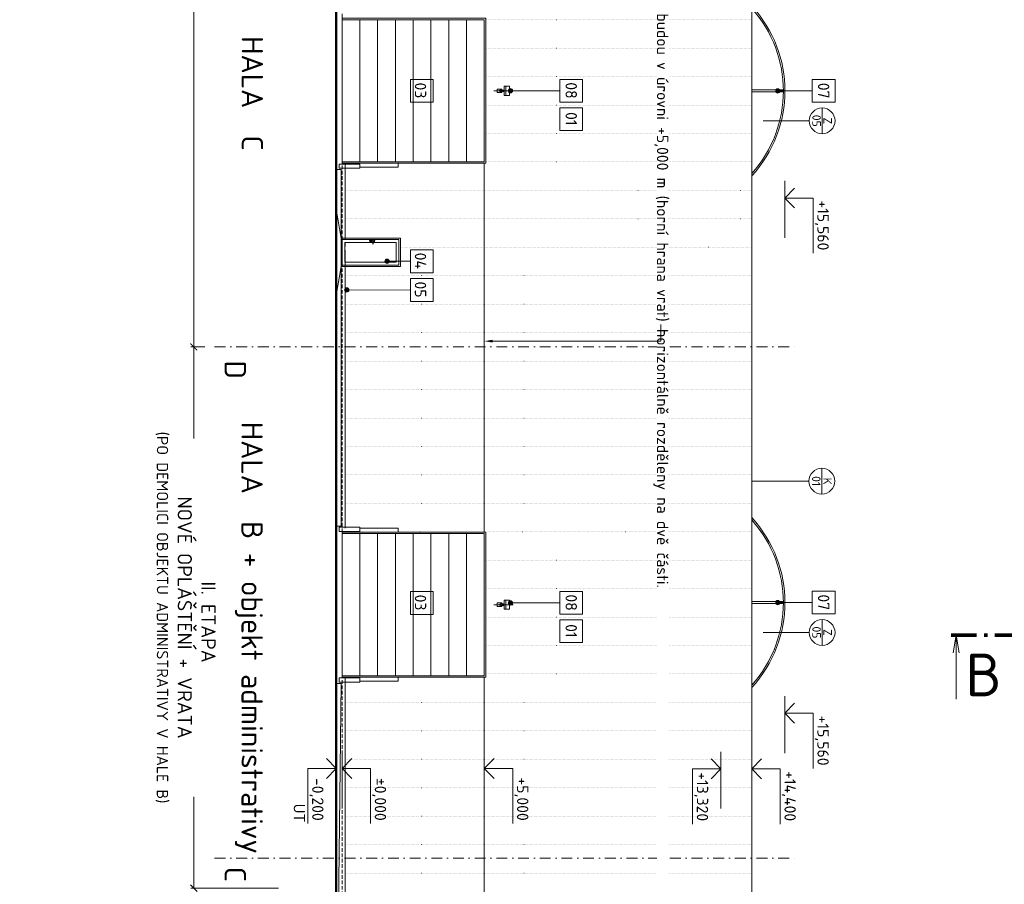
# Model space of a CAD drawing. Header units: millimetres. Extents: x -796345 to 3713765, y -2985421 to 2187451.
# Tile 92 of 256: x -36754 to -2146, y 26485 to 56885. Entities that reach past the tile are written whole.
import ezdxf
from ezdxf import colors
from ezdxf.entities.mleader import LeaderData, LeaderLine
from ezdxf.enums import TextEntityAlignment as Align
from ezdxf.math import Vec2, Vec3

# ---------------------------------------------------------------- set-up
doc = ezdxf.new("R2010")
doc.units = ezdxf.units.MM
doc.header["$PDMODE"] = 1
for name, pattern in [('CENTERX2', [101.6, 63.5, -12.7, 12.7, -12.7]), ('DASHDOT', [25.4, 12.7, -6.35, 0, -6.35]), ('DOT', [6.35, 0, -6.35]), ('HIDDEN', [9.525, 6.35, -3.175])]:
    doc.linetypes.add(name, pattern=pattern)
doc.layers.get('Defpoints').update_dxf_attribs({"color": 8})
for name, color, linetype, lineweight in [('A99_N_kce-pohl', 1, 'Continuous', 9), ('A99_N_koty-200', 5, 'Continuous', 5), ('A99_N_koty-200-vysk', 6, 'Continuous', 9), ('A99_N_leg-text', 7, 'Continuous', 9), ('A99_N_osy', 1, 'CENTERX2', 9), ('A99_N_sraf', 252, 'Continuous', 0), ('A99_N_txt-popis-200', 240, 'Continuous', 5), ('A99_N_txt-popis-50', 240, 'Continuous', 9), ('A99_N_znaceni 200', 5, 'Continuous', 5), ('A99_S_kce-pohl', 7, 'Continuous', 5), ('A99_S_osy', 1, 'CENTERX2', 5)]:
    doc.layers.add(name, color=color, linetype=linetype, lineweight=lineweight)
doc.styles.add('A99_kota', font='isocpeur.ttf', dxfattribs={"height": 2})
doc.styles.add('A99_popis', font='isocpeur.ttf')
doc.styles.add('ad_popis 100', font='isocpeur.ttf', dxfattribs={"height": 200})
doc.styles.add('ISOCPEUR_2', font='isocpeur.ttf', dxfattribs={"height": 2})
doc.dimstyles.new('A99_kota_200 new', dxfattribs={"dimscale": 200, "dimtxt": 2, "dimasz": 1.2, "dimexe": 0.5, "dimexo": 1.5, "dimgap": 0.3, "dimtad": 1, "dimdec": 0, "dimzin": 3, "dimdsep": 46, "dimtxsty": 'A99_kota', "dimblk": 'ARCHTICK', "dimcen": 2.5, "dimazin": 2, "dimtfac": 0.75, "dimtdec": 0, "dimtmove": 2, "dimatfit": 0, "dimfxl": 4, "dimfxlon": 1, "dimtolj": 1, "dimtzin": 0, "dimlwd": 5, "dimlwe": 5, "dimarcsym": 0})

# ---------------------------------------------------------------- blocks, each defined once
blk = doc.blocks.new('*U65')
at = {"color": 0, "linetype": 'ByBlock'}
blk.add_line((-11.27, 0), (-11.27, -11.25), dxfattribs=at)
at = {"color": 0, "linetype": 'ByBlock', "const_width": 0.63}
for points in [[(-12.15, 0), (-7.65, 0)], [(-6.39, 0), (-5.76, 0)], [(-4.5, 0), (0, 0)]]:
    blk.add_lwpolyline(points, dxfattribs=at)
at = {"color": 0, "linetype": 'ByBlock'}
blk.add_lwpolyline([(-11.82, -3.1), (-11.27, 0), (-10.72, -3.1)], dxfattribs=at)
at = {"color": 0, "linetype": 'ByBlock', "style": 'A99_popis', "flags": 12}
blk.add_attdef('OZNŘ_3K', text='', height=5, rotation=0.0024, dxfattribs=at).set_placement((784.08, 77.08), align=Align.RIGHT)
at = {"color": 0, "linetype": 'ByBlock', "style": 'A99_popis'}
blk.add_attdef('OZNŘ_1K', (-9.63, -10.73), '', height=5, dxfattribs=at)
blk = doc.blocks.new('*U24')
at = {"color": 0, "linetype": 'ByBlock', "lineweight": -2}
blk.add_line((-3, 0), (7, 0), dxfattribs=at)
for points in [[(0, 0), (0, 5), (0, 5), (9.7, 5)], [(-1.75, 1.75), (0, 0), (1.75, 1.75)]]:
    blk.add_lwpolyline(points, dxfattribs=at)
at = {"color": 0, "linetype": 'ByBlock', "lineweight": -2, "style": 'A99_kota'}
for tag, p in [('VYSKA', (9.2, 7.75)), ('POPIS', (9.2, 4.5))]:
    blk.add_attdef(tag, text='', height=2, dxfattribs=at).set_placement(p, align=Align.TOP_RIGHT)
blk = doc.blocks.new('*U36')
at = {"color": 0, "linetype": 'ByBlock', "lineweight": -2}
blk.add_line((-3, 0), (7, 0), dxfattribs=at)
for points in [[(0, 0), (0, 5), (0, 5), (9.7, 5)], [(-1.75, 1.75), (0, 0), (1.75, 1.75)]]:
    blk.add_lwpolyline(points, dxfattribs=at)
at = {"color": 0, "linetype": 'ByBlock', "lineweight": -2, "style": 'A99_kota'}
for tag, p in [('VYSKA', (9.2, 7.75)), ('POPIS', (9.2, 4.5))]:
    blk.add_attdef(tag, text='', height=2, dxfattribs=at).set_placement(p, align=Align.TOP_RIGHT)
blk = doc.blocks.new('*U32')
at = {"color": 0, "linetype": 'ByBlock', "lineweight": -2}
blk.add_line((-3, 0), (7, 0), dxfattribs=at)
for points in [[(-1.75, -1.75), (0, 0), (1.75, -1.75)], [(0, 0), (0, -5), (0, -5), (9.7, -5)]]:
    blk.add_lwpolyline(points, dxfattribs=at)
at = {"color": 0, "linetype": 'ByBlock', "lineweight": -2, "style": 'A99_kota'}
for tag, p in [('VYSKA', (9.2, -2.25)), ('POPIS', (9.2, -5.5))]:
    blk.add_attdef(tag, text='', height=2, dxfattribs=at).set_placement(p, align=Align.TOP_RIGHT)
blk = doc.blocks.new('_ArchTick')
at = {"color": 0, "linetype": 'ByBlock', "const_width": 0.15}
blk.add_lwpolyline([(-0.5, -0.5), (0.5, 0.5)], dxfattribs=at)
blk = doc.blocks.new('*D365')
at = {"layer": 'A99_N_koty-200', "color": 0, "lineweight": 5, "transparency": 16777216}
for p, q in [((-30252, 45380), (-30735, 45380)), ((-30635, 45380), (-30635, 42131)), ((-30635, 26350), (-30635, 29599)), ((-27657, 26350), (-30735, 26350))]:
    blk.add_line(p, q, dxfattribs=at)
at = {"layer": 'Defpoints', "color": 0, "linetype": 'Continuous', "lineweight": 0, "transparency": 16777216}
for p in [(-29952, 45380), (-30635, 26350), (-27357, 26350)]:
    blk.add_point(p, dxfattribs=at)
at = {"layer": 'A99_N_koty-200', "color": 0, "linetype": 'Continuous', "lineweight": 5, "transparency": 16777216, "xscale": 240, "yscale": 240, "zscale": 240}
for p, rotation in [((-30635, 45380), 89.99999999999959), ((-30635, 26350), 269.9999999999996)]:
    blk.add_blockref('_ArchTick', p, dxfattribs=dict(at, rotation=rotation))
at = {"layer": 'A99_N_koty-200', "color": 0, "linetype": 'Continuous', "lineweight": 5, "transparency": 16777216, "insert": (-31305, 35865), "char_height": 400, "width": 12508.55, "attachment_point": 5, "rotation": 270, "style": 'A99_kota', "bg_fill": 3, "box_fill_scale": 1.1, "bg_fill_color": 256, "bg_fill_true_color": 13158600, "bg_fill_transparency": 0}
blk.add_mtext('\\A1;{\\fISOCPEUR|b1|i0|c238|p34;\\H1.25x; II. ETAPA\\PNOVÉ OPLÁŠTĚNÍ + VRATA\\P\\H0.8x;(PO DEMOLICI OBJEKTU ADMINISTRATIVY V HALE B) \\H1.25x;\\P }', dxfattribs=at)
blk = doc.blocks.new('*U99')
at = {"color": 0, "linetype": 'ByBlock'}
blk.add_line((-3.02, 0), (3.02, 0), dxfattribs=at)
blk.add_circle((0, 0), 3.02, dxfattribs=at)
at = {"color": 0, "linetype": 'ByBlock', "style": 'A99_popis'}
for tag, p in [('KATEGORIE', (0, 1.31)), ('PRVEK', (0, -1.3))]:
    blk.add_attdef(tag, text='', height=2, dxfattribs=at).set_placement(p, align=Align.MIDDLE_CENTER)
blk = doc.blocks.new('*D397')
at = {"layer": 'A99_N_koty-200', "color": 0, "lineweight": 5, "transparency": 16777216}
for p, q in [((-27247, 81865), (-30735, 81865)), ((-30635, 81865), (-30635, 45380)), ((-30252, 45380), (-30735, 45380))]:
    blk.add_line(p, q, dxfattribs=at)
at = {"layer": 'Defpoints', "color": 0, "linetype": 'Continuous', "lineweight": 0, "transparency": 16777216}
for p in [(-26947, 81865), (-30635, 45380), (-29952, 45380)]:
    blk.add_point(p, dxfattribs=at)
at = {"layer": 'A99_N_koty-200', "color": 0, "linetype": 'Continuous', "lineweight": 5, "transparency": 16777216, "xscale": 240, "yscale": 240, "zscale": 240}
for p, rotation in [((-30635, 81865), 89.99999999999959), ((-30635, 45380), 269.9999999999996)]:
    blk.add_blockref('_ArchTick', p, dxfattribs=dict(at, rotation=rotation))
at = {"layer": 'A99_N_koty-200', "color": 0, "linetype": 'Continuous', "lineweight": 5, "transparency": 16777216, "insert": (-30107, 63385), "char_height": 400, "attachment_point": 5, "rotation": 270, "style": 'A99_kota', "bg_fill": 3, "box_fill_scale": 1.1, "bg_fill_color": 256, "bg_fill_true_color": 13158600, "bg_fill_transparency": 0}
blk.add_mtext('\\A1;I. ETAPA', dxfattribs=at)

msp = doc.modelspace()

# ---------------------------------------------------------------- hatches: boundary and pattern name
at = {"layer": 'A99_N_leg-text', "lineweight": 9}
h = msp.add_hatch(color=256, dxfattribs=at)
h.dxf.hatch_style = 1
edge = h.paths.add_edge_path()
edge.add_arc((-10107.2, 54380), 75, 0, 360)
at = {"layer": 'A99_N_leg-text', "lineweight": 5}
h = msp.add_hatch(color=256, dxfattribs=at)
h.dxf.hatch_style = 1
edge = h.paths.add_edge_path()
edge.add_arc((-23840, 48391.8), 75, 0, 360)
h = msp.add_hatch(color=256, dxfattribs=at)
h.dxf.hatch_style = 1
edge = h.paths.add_edge_path()
edge.add_arc((-25260, 47385.4), 75, 0, 360)
at = {"layer": 'A99_N_leg-text', "lineweight": 9}
h = msp.add_hatch(color=256, dxfattribs=at)
h.dxf.hatch_style = 1
edge = h.paths.add_edge_path()
edge.add_arc((-10107.2, 36390), 75, 0, 360)

# ---------------------------------------------------------------- linework, layer by layer
at = {"layer": 'A99_N_kce-pohl', "color": 7, "linetype": 'HIDDEN', "lineweight": 5, "ltscale": 20}
msp.add_line((-25425, 5915.1), (-25425, 100450), dxfattribs=at)
at = {"layer": 'A99_N_kce-pohl', "color": 1, "linetype": 'Continuous', "lineweight": 13}
msp.add_line((-11025, 44880), (-11025, 81865), dxfattribs=at)
at = {"layer": 'A99_N_kce-pohl', "color": 1, "linetype": 'Continuous', "lineweight": 9}
for p, q in [((-25310, 51660), (-25310, 49205)), ((-25310, 48205), (-25310, 44880))]:
    msp.add_line(p, q, dxfattribs=at)
at = {"layer": 'A99_N_kce-pohl', "color": 1, "linetype": 'Continuous', "lineweight": 5}
for p, q in [((-23375, 49205), (-25425, 49205)), ((-23425, 49155), (-25425, 49155)), ((-23425, 48255), (-23425, 49155)), ((-23375, 48205), (-23375, 49205)), ((-25325, 48355), (-25325, 49055)), ((-24345.4, 49055), (-25325, 49055)), ((-24345.4, 49130), (-24434.8, 49130)), ((-24345.4, 49079.1), (-24434.8, 49079.1)), ((-24415.5, 49110.8), (-24415.5, 49096.3)), ((-24415.5, 49110.8), (-24399.1, 49106.6)), ((-24415.5, 49096.3), (-24399.1, 49100.8)), ((-24345.4, 49134.7), (-24345.4, 49008.2)), ((-24325, 49134.7), (-24325, 49008.2)), ((-24298.5, 49130), (-24325, 49130)), ((-24298.5, 49079.1), (-24325, 49079.1)), ((-23525, 49055), (-24325, 49055)), ((-23525, 48355), (-23525, 49055)), ((-23425, 48255), (-25425, 48255)), ((-23375, 48205), (-25425, 48205)), ((-23525, 48355), (-25325, 48355))]:
    msp.add_line(p, q, dxfattribs=at)
at = {"layer": 'A99_N_kce-pohl', "color": 5, "linetype": 'Continuous', "lineweight": 9}
for p, q in [((-25310, 44880), (-25310, 39040)), ((-25310, 33590), (-25310, 24625))]:
    msp.add_line(p, q, dxfattribs=at)
at = {"layer": 'A99_N_kce-pohl', "color": 5, "linetype": 'Continuous', "lineweight": 13}
msp.add_line((-11025, 26200), (-11025, 44880), dxfattribs=at)
at = {"layer": 'A99_N_kce-pohl', "color": 7, "lineweight": 50}
msp.add_lwpolyline([(-25695, 24515), (-25625, 24515), (-25625, 114437.5)], dxfattribs=at)
at = {"layer": 'A99_N_kce-pohl', "color": 1, "linetype": 'Continuous', "lineweight": 5}
for points in [[(-25425.2, 56885), (-25425.2, 56960)], [(-24800, 56885), (-24800, 56885), (-24800, 51885)], [(-24175, 56885), (-24175, 56885), (-24175, 51885)], [(-23550, 56885), (-23550, 56885), (-23550, 51885)], [(-22925, 56885), (-22925, 56885), (-22925, 51885)], [(-22300, 56885), (-22300, 56885), (-22300, 51885)], [(-21675, 56885), (-21675, 56885), (-21675, 51885)], [(-21050, 56885), (-21050, 56885), (-21050, 51885)], [(-20090, 54385), (-19832.5, 54385)], [(-19805, 54357.5), (-19805, 54322.5), (-19970, 54322.5), (-19970, 54447.5), (-19805, 54447.5), (-19805, 54412.5)], [(-19860.2, 54412.5), (-19730, 54412.5)], [(-19860.2, 54357.5), (-19730, 54357.5)], [(-19805, 54385), (-19410.2, 54385)], [(-19670, 54545), (-19670, 54225)], [(-25425.2, 51885), (-25425.2, 51810)], [(-23447.5, 51835), (-23447.5, 51695), (-24800.2, 51695)], [(-25425, 49205), (-25425, 48205)]]:
    msp.add_lwpolyline(points, dxfattribs=at)
at = {"layer": 'A99_N_kce-pohl', "color": 1, "linetype": 'Continuous', "lineweight": 9}
msp.add_lwpolyline([(-25425, 56935), (-20375, 56935), (-20375, 51835), (-25425, 51835)], close=True, dxfattribs=at)
at = {"layer": 'A99_N_kce-pohl', "color": 1, "linetype": 'Continuous', "lineweight": 5}
for points in [[(-25425, 56885), (-20425, 56885), (-20425, 51885), (-25425, 51885)], [(-19535.2, 54545), (-19535.2, 54225), (-19730, 54225), (-19730, 54545)]]:
    msp.add_lwpolyline(points, close=True, dxfattribs=at)
at = {"layer": 'A99_N_kce-pohl', "color": 1, "linetype": 'Continuous', "lineweight": 0}
for points in [[(-9915, 54415), (-11025, 54415)], [(-9915, 54345), (-11025, 54345)], [(-9915, 36425), (-11025, 36425)], [(-9915, 36355), (-11025, 36355)]]:
    msp.add_lwpolyline(points, dxfattribs=at)
at = {"layer": 'A99_N_kce-pohl', "color": 1, "lineweight": 9}
msp.add_lwpolyline([(-20425, 44880), (-20425, 51835)], dxfattribs=at)
at = {"layer": 'A99_N_kce-pohl', "color": 5, "linetype": 'Continuous', "lineweight": 9}
msp.add_lwpolyline([(-25425, 38865), (-20375, 38865), (-20375, 33765), (-25425, 33765)], close=True, dxfattribs=at)
at = {"layer": 'A99_N_kce-pohl', "color": 5, "linetype": 'Continuous', "lineweight": 5}
for points in [[(-23447.5, 38865), (-23447.5, 39005), (-24800.2, 39005)], [(-24800, 38815), (-24800, 38815), (-24800, 33815)], [(-24175, 38815), (-24175, 38815), (-24175, 33815)], [(-23550, 38815), (-23550, 38815), (-23550, 33815)], [(-22925, 38815), (-22925, 38815), (-22925, 33815)], [(-22300, 38815), (-22300, 38815), (-22300, 33815)], [(-21675, 38815), (-21675, 38815), (-21675, 33815)], [(-21050, 38815), (-21050, 38815), (-21050, 33815)], [(-19805, 36287.5), (-19805, 36252.5), (-19970, 36252.5), (-19970, 36377.5), (-19805, 36377.5), (-19805, 36342.5)], [(-19860.2, 36342.5), (-19730, 36342.5)], [(-19670, 36475), (-19670, 36155)], [(-20090, 36315), (-19832.5, 36315)], [(-19860.2, 36287.5), (-19730, 36287.5)], [(-19805, 36315), (-19410.2, 36315)], [(-23447.5, 33765), (-23447.5, 33625), (-24800.2, 33625)]]:
    msp.add_lwpolyline(points, dxfattribs=at)
msp.add_lwpolyline([(-19535.2, 36475), (-19535.2, 36155), (-19730, 36155), (-19730, 36475)], close=True, dxfattribs=at)
at = {"layer": 'A99_N_kce-pohl', "color": 5, "lineweight": 9}
msp.add_lwpolyline([(-20425, 24625), (-20425, 33765)], dxfattribs=at)
at = {"layer": 'A99_N_kce-pohl', "color": 1, "linetype": 'Continuous', "lineweight": 5}
msp.add_circle((-19860, 54385), 27.5, dxfattribs=at)
at = {"layer": 'A99_N_kce-pohl', "color": 5, "linetype": 'Continuous', "lineweight": 5}
msp.add_circle((-19860, 36315), 27.5, dxfattribs=at)
at = {"layer": 'A99_N_kce-pohl', "color": 1, "linetype": 'Continuous', "lineweight": 0}
for centre, radius, start, end in [((-14267.5, 54380), 4410, 317.32926, 42.67074), ((-14267.4, 54380), 4354.9, 318.11967, 41.88033), ((-14267.5, 36390), 4410, 317.32926, 42.67074), ((-14267.4, 36390), 4354.9, 318.11967, 41.88033)]:
    msp.add_arc(centre, radius, start, end, dxfattribs=at)
at = {"layer": 'A99_N_kce-pohl', "color": 1, "linetype": 'Continuous', "lineweight": 5}
for centre, radius, start, end in [((-24335.2, 49134.7), 10.2, 0, 180), ((-24434.8, 49104.5), 25.5, 90, 270), ((-24393.8, 49103.7), 6.03, 208.73268, 151.26732), ((-24335.2, 49008.2), 10.2, 180, 0), ((-24298.5, 49104.5), 25.5, 270, 90)]:
    msp.add_arc(centre, radius, start, end, dxfattribs=at)
at = {"layer": 'A99_N_koty-200', "color": 5, "linetype": 'Continuous', "lineweight": 5}
msp.add_lwpolyline([(-25425, 38815), (-20425, 38815), (-20425, 33815), (-25425, 33815)], close=True, dxfattribs=at)
at = {"layer": 'A99_N_leg-text', "lineweight": 9}
for points in [[(-22217.5, 54780), (-23017.5, 54780), (-23017.5, 53980), (-22217.5, 53980)], [(-22217.5, 48790), (-23017.5, 48790), (-23017.5, 47990), (-22217.5, 47990)], [(-22217.5, 47780), (-23017.5, 47780), (-23017.5, 46980), (-22217.5, 46980)], [(-22217.5, 36775), (-23017.5, 36775), (-23017.5, 35975), (-22217.5, 35975)]]:
    msp.add_lwpolyline(points, close=True, dxfattribs=at)
for points in [[(-8897, 54380), (-10105, 54380)], [(-8897, 36390), (-10105, 36390)]]:
    msp.add_lwpolyline(points, dxfattribs=at)
at = {"layer": 'A99_N_leg-text', "lineweight": 5}
for points in [[(-23017.5, 48390), (-23840, 48391.8)], [(-23017.5, 47380), (-25260, 47385.4)]]:
    msp.add_lwpolyline(points, dxfattribs=at)
at = {"layer": 'A99_N_leg-text', "lineweight": 9}
for centre in [(-10107.2, 54380), (-10107.2, 36390)]:
    msp.add_circle(centre, 75, dxfattribs=at)
at = {"layer": 'A99_N_leg-text', "lineweight": 5}
for centre in [(-23840, 48391.8), (-25260, 47385.4)]:
    msp.add_circle(centre, 75, dxfattribs=at)
at = {"layer": 'A99_N_osy', "color": 5, "linetype": 'DASHDOT', "lineweight": 9, "ltscale": 30}
for points in [[(-29905, 45380), (-9440, 45380)], [(-29905, 27400), (-9440, 27400)]]:
    msp.add_lwpolyline(points, dxfattribs=at)
at = {"layer": 'A99_N_sraf', "linetype": 'DOT', "lineweight": 5, "ltscale": 7}
for points in [[(-20375, 56885), (-11025, 56885)], [(-20375, 55885), (-11025, 55885)], [(-20375, 54885), (-11025, 54885)], [(-20375, 53885), (-11025, 53885)], [(-20375, 52885), (-11025, 52885)], [(-20375, 51885), (-11025, 51885)], [(-25312.5, 50885), (-11025, 50885)], [(-25312.5, 49885), (-11025, 49885)], [(-23375, 48885), (-11025, 48885)], [(-25310, 47885), (-11025, 47885)], [(-25310, 46885), (-11025, 46885)], [(-25310, 45885), (-11025, 45885)], [(-25310, 44880), (-11025, 44880)]]:
    msp.add_lwpolyline(points, dxfattribs=at)
at = {"layer": 'A99_N_sraf', "color": 5, "linetype": 'DOT', "lineweight": 5, "ltscale": 7}
for points in [[(-25310, 43880), (-11025, 43880)], [(-25310, 42880), (-11025, 42880)], [(-25310, 41880), (-11025, 41880)], [(-25310, 40880), (-11025, 40880)], [(-25310, 39880), (-11025, 39880)], [(-25045, 38880), (-11025, 38880)], [(-20375, 37880), (-11025, 37880)], [(-20375, 36880), (-11025, 36880)], [(-20375, 35880), (-11025, 35880)], [(-20375, 34880), (-11025, 34880)], [(-20375, 33880), (-11025, 33880)], [(-25310, 32880), (-11025, 32880)], [(-25310, 31880), (-11025, 31880)], [(-25310, 30880), (-11025, 30880)], [(-25310, 29880), (-11025, 29880)], [(-25310, 28880), (-11025, 28880)], [(-25310, 27880), (-11025, 27880)], [(-25310, 26880), (-11025, 26880)]]:
    msp.add_lwpolyline(points, dxfattribs=at)
at = {"layer": 'A99_N_znaceni 200'}
for points in [[(-9003, 53330), (-10625, 53330)], [(-9013, 40660), (-11025, 40660)], [(-9003, 35340), (-10625, 35340)]]:
    msp.add_lwpolyline(points, dxfattribs=at)
at = {"layer": 'A99_S_kce-pohl'}
for p, q in [((-25455, 49205), (-25625, 50225)), ((-25455, 48205), (-25625, 47185))]:
    msp.add_line(p, q, dxfattribs=at)
for points in [[(-25455, 51620), (-25625, 51620)], [(-25455, 51620), (-25455, 39080)], [(-25455, 39080), (-25625, 39080)], [(-25455, 33550), (-25625, 33550)], [(-25562.5, 24625), (-25457.2, 33550)]]:
    msp.add_lwpolyline(points, dxfattribs=at)
at = {"layer": 'A99_S_kce-pohl', "lineweight": 9}
for points in [[(-24800.2, 51660), (-25522.5, 51660), (-25522.5, 51810), (-24800.2, 51810)], [(-24800.2, 39040), (-25522.5, 39040), (-25522.5, 38890), (-24800.2, 38890)], [(-24800.2, 33590), (-25522.5, 33590), (-25522.5, 33740), (-24800.2, 33740)]]:
    msp.add_lwpolyline(points, close=True, dxfattribs=at)
at = {"layer": 'A99_S_kce-pohl', "color": 5}
msp.add_lwpolyline([(-25425, 33740), (-25425, 38890)], dxfattribs=at)
at = {"layer": 'A99_S_osy', "color": 5, "lineweight": 0, "ltscale": 10}
for points in [[(-25315, 51835), (-25315, 38865)], [(-25315, 33765), (-25315, 24450)]]:
    msp.add_lwpolyline(points, dxfattribs=at)

# ---------------------------------------------------------------- block references
at = {"layer": 'A99_N_koty-200-vysk', "lineweight": 5, "xscale": 200, "yscale": 200, "zscale": 200, "rotation": 270}
for name, p, values in [('*U36', (-9865, 50615), {'VYSKA': '+15,560'}), ('*U36', (-9865, 32500), {'VYSKA': '+15,560'}), ('*U24', (-25425, 30560), {'VYSKA': '±0,000'}), ('*U24', (-20425, 30560), {'VYSKA': '+5,000'}), ('*U32', (-12104.4, 30545), {'VYSKA': '+13,320'}), ('*U24', (-11025, 30545), {'VYSKA': '+14,400'})]:
    msp.add_blockref(name, p, dxfattribs=at).add_auto_attribs(values)
at = {"layer": 'A99_N_koty-200-vysk', "lineweight": 5}
ref = msp.add_blockref('*U32', (-25625, 30560), dxfattribs=dict(at, xscale=200, yscale=200, zscale=200, rotation=270))
ref.add_attrib('VYSKA', '-0,200', dxfattribs={"layer": '0', "color": 0, "linetype": 'ByBlock', "lineweight": -2, "height": 400, "rotation": 270, "style": 'A99_kota'}).set_placement((-26075, 28720), align=Align.TOP_RIGHT)
ref.add_attrib('POPIS_001', 'UT', (-27125, 29320), dxfattribs={"layer": '0', "color": 0, "linetype": 'ByBlock', "lineweight": -2, "height": 400, "rotation": 270, "style": 'A99_kota'})
at = {"layer": 'A99_N_txt-popis-200'}
ref = msp.add_blockref('*U65', (-1585, 35245), dxfattribs=dict(at, xscale=200, yscale=200, zscale=200))
ref.add_attrib('OZNŘ_1K', 'B', (-3511.5, 33099), dxfattribs={"layer": '0', "color": 0, "linetype": 'ByBlock', "height": 1500, "style": 'A99_popis'})
at = {"layer": 'A99_N_znaceni 200', "xscale": 150, "yscale": 150, "zscale": 150, "rotation": 270}
for p, values in [((-8550, 53330), {'KATEGORIE': 'Z', 'PRVEK': '05'}), ((-8560, 40660), {'KATEGORIE': 'K', 'PRVEK': '01'}), ((-8550, 35340), {'KATEGORIE': 'Z', 'PRVEK': '05'})]:
    msp.add_blockref('*U99', p, dxfattribs=at).add_auto_attribs(values)

# ---------------------------------------------------------------- texts
at = {"layer": 'A99_N_leg-text', "lineweight": 9, "char_height": 400, "width": 717.083, "attachment_point": 2, "rotation": 270, "line_spacing_factor": 1.149209, "style": 'ISOCPEUR_2'}
for s, insert in [('{\\fISOCPEUR|b1|i0|c238|p34;03}', (-22465.7, 54397.5)), ('{\\fISOCPEUR|b1|i0|c238|p34;04}', (-22465.7, 48407.5)), ('{\\fISOCPEUR|b1|i0|c238|p34;05}', (-22465.7, 47397.5)), ('{\\fISOCPEUR|b1|i0|c238|p34;03}', (-22465.7, 36392.5))]:
    msp.add_mtext(s, dxfattribs=dict(at, insert=insert))
at = {"layer": 'A99_N_leg-text', "lineweight": 9, "char_height": 400, "width": 402.994, "attachment_point": 2, "rotation": 270, "line_spacing_factor": 1.149209, "style": 'ISOCPEUR_2', "bg_fill": 3, "box_fill_scale": 1, "bg_fill_color": 256, "bg_fill_transparency": 0}
for insert in [(-8297, 54390), (-8297, 36400)]:
    msp.add_mtext('\\A1;{\\fISOCPEUR|b1|i0|c238|p34;07}', dxfattribs=dict(at, insert=insert))
at = {"layer": 'A99_N_txt-popis-200', "lineweight": 9, "ltscale": 5, "style": 'ad_popis 100'}
for s, p in [('HALA  C', (-28950, 56310)), ('HALA  B + objekt administrativy', (-28960, 42750))]:
    msp.add_text(s, height=750, rotation=270, dxfattribs=at).set_placement(p)
at = {"layer": 'A99_N_txt-popis-200', "color": 5, "lineweight": 0, "char_height": 750, "attachment_point": 1, "rotation": 270, "style": 'ad_popis 100'}
for s, insert in [('D', (-28800, 44901.1)), ('C', (-28800, 27103.4))]:
    msp.add_mtext_dynamic_manual_height_columns(s, width=832.5, gutter_width=1000, heights=[0], dxfattribs=dict(at, insert=insert))

# ---------------------------------------------------------------- leaders
at = {"layer": 'A99_N_txt-popis-50', "lineweight": 9}
ml = msp.add_multileader_mtext('Standard', dxfattribs=at)
ml.set_content('\\A1;{\\C256;osazení nových sekčních vrat\\PII. etapa)}', color=1, style='A99_popis')
ml.set_leader_properties(color=256, linetype='ByLayer', lineweight=-1)
ml.build(insert=Vec2(0, 0))
ml.multileader.update_dxf_attribs({"dogleg_length": 6.4, "arrow_head_size": 200, "scale": 200})
ctx = ml.context
ctx.base_point, ctx.scale, ctx.char_height, ctx.arrow_head_size, ctx.landing_gap_size, ctx.plane_origin = Vec3(9755, 35330), 200, 400, 200, 400, Vec3(8542.5, 27235)
ctx.text_align_type = 1
notes = []
notes.append((ctx, [(0, (1, 1, 0), (9112.5, 35330), (1, 0), 642.5, [(0, [(5985, 35330)], 0, [])])]))
ctx.mtext.insert, ctx.mtext.width, ctx.mtext.alignment, ctx.mtext.flow_direction = Vec3(13795, 35590), 7394.888, 2, 5
for ctx, leaders in notes:
    for number, flags, end, landing, length, lines in leaders:
        leader = LeaderData()
        leader.index, (leader.has_last_leader_line, leader.has_dogleg_vector, leader.attachment_direction) = number, flags
        leader.last_leader_point, leader.dogleg_vector, leader.dogleg_length = Vec3(end), Vec3(landing), length
        for number, points, colour, breaks in lines:
            line = LeaderLine()
            line.index, line.vertices, line.color, line.breaks = number, Vec3.list(points), colors.encode_raw_color(colour), breaks
            leader.lines.append(line)
        ctx.leaders.append(leader)

# ---------------------------------------------------------------- next in the draw order: linework, layer by layer
at = {"layer": 'A99_N_leg-text', "lineweight": 9}
for points in [[(-8097, 54780), (-8897, 54780), (-8897, 53980), (-8097, 53980)], [(-8097, 36790), (-8897, 36790), (-8897, 35990), (-8097, 35990)]]:
    msp.add_lwpolyline(points, close=True, dxfattribs=at)

# ---------------------------------------------------------------- next in the draw order: dimensions: what is measured, and where the dimension line sits
at = {"layer": 'A99_N_koty-200', "color": 5, "linetype": 'Continuous', "lineweight": 5}
dim = msp.add_linear_dim(base=(-30635, 26350), p1=(-29952.5, 45380), p2=(-27357.3, 26350), angle=270, text='{\\fISOCPEUR|b1|i0|c238|p34;\\H1.25x; II. ETAPA\\PNOVÉ OPLÁŠTĚNÍ + VRATA\\P\\H0.8x;(PO DEMOLICI OBJEKTU ADMINISTRATIVY V HALE B) \\H1.25x;\\P }', dimstyle='A99_kota_200 new', override={"dimscale": 0, "dimtix": 0, "dimtofl": 1, "dimtmove": 2, "dimatfit": 0, "dimfxl": 20, "dimtfill": 1}, dxfattribs=at)
dim.commit()
dim.dimension.update_dxf_attribs({"geometry": '*D365', "text_midpoint": (-31305, 35865), "dimtype": 128})

# ---------------------------------------------------------------- next in the draw order: leaders
at = {"layer": 'A99_N_txt-popis-50', "lineweight": 9}
ml = msp.add_multileader_mtext('Standard', dxfattribs=at)
ml.set_content('\\A1;{\\C256;vertikalní panely budou v úrovni +5,000 m (horní hrana vrat) horizontálně rozděleny na dvě části. }', color=1, style='A99_popis')
ml.set_leader_properties(color=256, linetype='ByLayer', lineweight=-1)
ml.build(insert=Vec2(0, 0))
ml.multileader.update_dxf_attribs({"dogleg_length": 1, "arrow_head_size": 300, "scale": 200})
ctx = ml.context
ctx.base_point, ctx.scale, ctx.char_height, ctx.arrow_head_size, ctx.landing_gap_size, ctx.plane_origin, ctx.plane_x_axis, ctx.plane_y_axis = Vec3(-14217.5, 61732.5), 200, 400, 300, 250, Vec3(-22778.5, 49152.5), Vec3(0, -1), Vec3(1, 0)
notes = []
notes.append((ctx, [(1, (1, 1, 0), (-14217.5, 45587.5), (0, 1), 585, [(0, [(-20425, 45582.5)], 0, [])])]))
ctx.mtext.insert, ctx.mtext.text_direction, ctx.mtext.rotation, ctx.mtext.width, ctx.mtext.defined_height, ctx.mtext.flow_direction = Vec3(-13957.5, 61482.5), Vec3(0, -1), 4.712389, 15234.519, 2541.3, 5
ctx.mtext.has_bg_fill, ctx.mtext.bg_color, ctx.mtext.bg_scale_factor, ctx.mtext.bg_transparency, ctx.mtext.use_window_bg_color = 1, -1073741824, 1, 0, 1
for ctx, leaders in notes:
    for number, flags, end, landing, length, lines in leaders:
        leader = LeaderData()
        leader.index, (leader.has_last_leader_line, leader.has_dogleg_vector, leader.attachment_direction) = number, flags
        leader.last_leader_point, leader.dogleg_vector, leader.dogleg_length = Vec3(end), Vec3(landing), length
        for number, points, colour, breaks in lines:
            line = LeaderLine()
            line.index, line.vertices, line.color, line.breaks = number, Vec3.list(points), colors.encode_raw_color(colour), breaks
            leader.lines.append(line)
        ctx.leaders.append(leader)

# ---------------------------------------------------------------- next in the draw order: hatches: boundary and pattern name
at = {"layer": 'A99_N_leg-text', "lineweight": 5}
h = msp.add_hatch(color=256, dxfattribs=at)
h.dxf.hatch_style = 1
edge = h.paths.add_edge_path()
edge.add_arc((-19505.2, 54385), 75, 0, 360)
h = msp.add_hatch(color=256, dxfattribs=at)
h.dxf.hatch_style = 1
edge = h.paths.add_edge_path()
edge.add_arc((-19505.2, 36380), 75, 0, 360)

# ---------------------------------------------------------------- next in the draw order: linework, layer by layer
at = {"layer": 'A99_N_kce-pohl', "color": 5, "lineweight": 9}
msp.add_lwpolyline([(-20425, 45380), (-20425, 38865)], dxfattribs=at)
at = {"layer": 'A99_N_leg-text', "lineweight": 9}
for points in [[(-17767.5, 54385), (-19572.5, 54385)], [(-17767.5, 36380), (-19572.5, 36380)]]:
    msp.add_lwpolyline(points, dxfattribs=at)
for points in [[(-16967.5, 53790), (-17767.5, 53790), (-17767.5, 52990), (-16967.5, 52990)], [(-16967.5, 35785), (-17767.5, 35785), (-17767.5, 34985), (-16967.5, 34985)]]:
    msp.add_lwpolyline(points, close=True, dxfattribs=at)
at = {"layer": 'A99_N_leg-text', "lineweight": 5}
for centre in [(-19505.2, 54385), (-19505.2, 36380)]:
    msp.add_circle(centre, 75, dxfattribs=at)

# ---------------------------------------------------------------- next in the draw order: texts
at = {"layer": 'A99_N_leg-text', "lineweight": 9, "char_height": 400, "width": 402.994, "attachment_point": 2, "rotation": 270, "line_spacing_factor": 1.149209, "style": 'ISOCPEUR_2', "bg_fill": 3, "box_fill_scale": 1, "bg_fill_color": 256, "bg_fill_transparency": 0}
for insert in [(-17167.5, 54395), (-17167.5, 36390)]:
    msp.add_mtext('\\A1;{\\fISOCPEUR|b1|i0|c238|p34;08}', dxfattribs=dict(at, insert=insert))

# ---------------------------------------------------------------- next in the draw order: dimensions: what is measured, and where the dimension line sits
at = {"layer": 'A99_N_koty-200', "color": 1, "linetype": 'Continuous', "lineweight": 5}
dim = msp.add_linear_dim(base=(-30635, 45380), p1=(-26947.3, 81865), p2=(-29952.5, 45380), angle=270, text='I. ETAPA', dimstyle='A99_kota_200 new', override={"dimscale": 0, "dimtix": 0, "dimtofl": 1, "dimtmove": 2, "dimatfit": 0, "dimfxl": 20, "dimtfill": 1}, dxfattribs=at)
dim.commit()
dim.dimension.update_dxf_attribs({"geometry": '*D397', "text_midpoint": (-30107.5, 63385), "dimtype": 128})

# ---------------------------------------------------------------- next in the draw order: linework, layer by layer
at = {"layer": 'A99_N_leg-text', "lineweight": 9}
for points in [[(-16967.5, 54785), (-17767.5, 54785), (-17767.5, 53985), (-16967.5, 53985)], [(-16967.5, 36780), (-17767.5, 36780), (-17767.5, 35980), (-16967.5, 35980)]]:
    msp.add_lwpolyline(points, close=True, dxfattribs=at)

# ---------------------------------------------------------------- next in the draw order: texts
at = {"layer": 'A99_N_leg-text', "lineweight": 9, "char_height": 400, "width": 402.994, "attachment_point": 2, "rotation": 270, "line_spacing_factor": 1.149209, "style": 'ISOCPEUR_2', "bg_fill": 3, "box_fill_scale": 1, "bg_fill_color": 256, "bg_fill_transparency": 0}
for insert in [(-17167.5, 53400), (-17167.5, 35395)]:
    msp.add_mtext('\\A1;{\\fISOCPEUR|b1|i0|c238|p34;01}', dxfattribs=dict(at, insert=insert))

doc.saveas('drawing.dxf')
